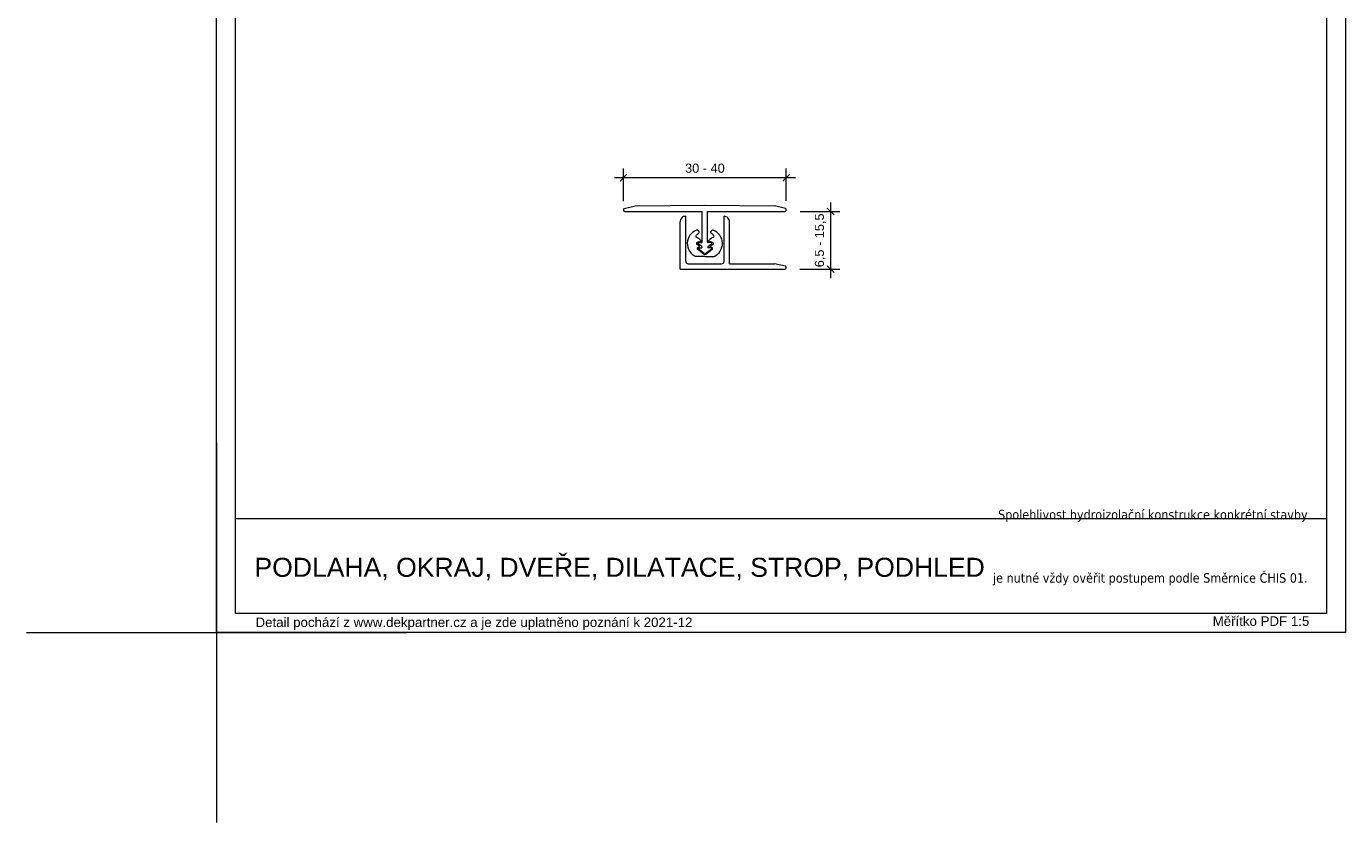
# Model space of a CAD drawing. Header units: millimetres. Extents: x -64926 to -56983, y 29477 to 31827.
# Tile 1 of 12: x -64926 to -63191, y 29477 to 30525. Entities that reach past the tile are written whole.
import ezdxf
from ezdxf.xclip import XClip

# ---------------------------------------------------------------- set-up
doc = ezdxf.new("R2010")
doc.units = ezdxf.units.MM
doc.header["$MEASUREMENT"] = 0
doc.header["$XCLIPFRAME"] = 0
for name, color, linetype in [('POHLED ZÁPADNÍ_1__K EXPEDICI', 7, 'Continuous'), ('POHLED ZÁPADNÍ_1__ZÁPATÍ', 7, 'Continuous'), ('POHLED ZÁPADNÍ_1_Defpoints', 7, 'Continuous'), ('POHLED ZÁPADNÍ_1_DEK_KÓTY', 7, 'Continuous'), ('POHLED ZÁPADNÍ_1_DEK_Plechy', 7, 'Continuous'), ('POHLED ZÁPADNÍ_1_DEK_POPIS', 7, 'Continuous')]:
    doc.layers.add(name, color=color, linetype=linetype)
doc.styles.add('GENEROVANÝ_STYL_1', font='txt')
doc.styles.add('GENEROVANÝ_STYL_2', font='txt')

# ---------------------------------------------------------------- blocks, each defined once
blk = doc.blocks.new('Kresba_1_1', base_point=(-67651.9, 29799.9))
at = {"layer": 'POHLED ZÁPADNÍ_1__K EXPEDICI', "color": 3, "linetype": 'Continuous', "lineweight": 18, "flags": 128}
blk.add_lwpolyline([(-63190.9, 31826.9), (-63190.9, 29726.9), (-64675.9, 29726.9), (-64675.9, 31826.9)], dxfattribs=at)
at = {"layer": 'POHLED ZÁPADNÍ_1_Defpoints', "color": 6, "linetype": 'Continuous', "lineweight": 18}
for p, q in [((-63926.4, 30325.5), (-63926.4, 30325.5)), ((-64140.6, 30282.6), (-64140.5, 30282.6)), ((-63926.4, 30283), (-63926.4, 30283)), ((-63920.2, 30281), (-63920.1, 30281)), ((-63920.5, 30205.1), (-63920.5, 30205.1)), ((-63868.2, 30205.1), (-63868.1, 30205.1))]:
    blk.add_line(p, q, dxfattribs=at)
at = {"layer": 'POHLED ZÁPADNÍ_1_Defpoints', "color": 7, "linetype": 'Continuous', "lineweight": 18}
for p, q in [((-64675.9, 29976.9), (-64675.9, 29476.9)), ((-64925.9, 29726.9), (-64425.9, 29726.9))]:
    blk.add_line(p, q, dxfattribs=at)
at = {"layer": 'POHLED ZÁPADNÍ_1_DEK_KÓTY', "color": 6, "linetype": 'Continuous', "lineweight": 18}
for p, q in [((-64136.1, 30330), (-64145.1, 30321)), ((-64140.6, 30294.6), (-64140.6, 30337.5)), ((-63930.9, 30321), (-63921.9, 30330)), ((-63926.4, 30295), (-63926.4, 30337.5)), ((-64152.6, 30325.5), (-63914.4, 30325.5)), ((-63908.2, 30281), (-63856.2, 30281)), ((-63863.7, 30276.5), (-63872.7, 30285.5)), ((-63868.2, 30293), (-63868.2, 30193.1)), ((-63872.7, 30209.6), (-63863.7, 30200.6)), ((-63908.5, 30205.1), (-63856.2, 30205.1))]:
    blk.add_line(p, q, dxfattribs=at)
at = {"layer": 'POHLED ZÁPADNÍ_1_DEK_Plechy', "color": 5, "linetype": 'Continuous', "lineweight": 18}
for p, q in [((-64139.5, 30284.8), (-64125.2, 30288.2)), ((-64138.7, 30281), (-64037.2, 30281)), ((-64125.2, 30288.2), (-64033.5, 30289.2)), ((-64037.2, 30240.8), (-64037.2, 30281)), ((-64033.5, 30289.2), (-63941.9, 30288.2)), ((-64029.9, 30240.8), (-64029.9, 30281)), ((-64029.9, 30240.8), (-64029.9, 30281)), ((-64029.9, 30281), (-63928.4, 30281)), ((-63927.5, 30284.8), (-63941.9, 30288.2)), ((-64066, 30205.1), (-64066, 30267.4)), ((-64058.7, 30215.5), (-64058.7, 30274.7)), ((-64058.7, 30233.1), (-64058.7, 30274.7)), ((-64008.3, 30215.5), (-64008.3, 30274.7)), ((-64001.1, 30212.3), (-64001.1, 30267.4)), ((-64037.5, 30234.7), (-64042.5, 30238.5)), ((-64034.3, 30225.5), (-64042.5, 30231.7)), ((-64042.1, 30240), (-64037.9, 30240)), ((-64042.1, 30233.3), (-64037.9, 30233.3)), ((-64032.8, 30225.5), (-64024.6, 30231.7)), ((-64032.7, 30225.5), (-64024.6, 30231.7)), ((-64029.6, 30234.7), (-64024.6, 30238.5)), ((-64024.9, 30240), (-64029.2, 30240)), ((-64024.9, 30233.3), (-64029.2, 30233.3)), ((-64055.5, 30212.3), (-64011.6, 30212.3)), ((-64001.1, 30212.3), (-63941.9, 30212.3)), ((-63927.5, 30209), (-63941.9, 30212.3)), ((-64066, 30205.1), (-63928.4, 30205.1))]:
    blk.add_line(p, q, dxfattribs=at)
at = {"layer": 'POHLED ZÁPADNÍ_1_DEK_Plechy', "color": 1, "linetype": 'Continuous', "lineweight": 18}
for p, q in [((-64034.8, 30224.8), (-64043.2, 30231.2)), ((-64032.2, 30224.8), (-64023.8, 30231.2)), ((-64033.5, 30221.9), (-64045.6, 30221.9)), ((-64033.5, 30221.9), (-64021.5, 30221.9))]:
    blk.add_line(p, q, dxfattribs=at)
at = {"layer": 'POHLED ZÁPADNÍ_1_DEK_Plechy', "color": 5, "linetype": 'Continuous', "lineweight": 18}
for centre, radius, start, end in [((-64138.6, 30283), 2.06, 117.7954, 267.5698), ((-63928.5, 30283), 2.06, 272.4302, 62.2046), ((-64058.9, 30267.6), 7.09, 88.7356, 181.2346), ((-64008.2, 30267.5), 7.11, 358.9437, 91.0861), ((-64041.9, 30239.2), 0.888, 104.2806, 233.0168), ((-64041.9, 30232.4), 0.888, 104.2806, 233.0168), ((-64037.9, 30240.8), 0.771, 275.2418, 358.8975), ((-64037.9, 30234), 0.769, 275.0881, 57.1763), ((-64033.5, 30226.5), 1.28, 233.5696, 307.9016), ((-64029.1, 30240.8), 0.771, 181.1025, 264.7582), ((-64029.1, 30234), 0.769, 122.8237, 264.9119), ((-64025.1, 30239.2), 0.888, 306.9832, 75.7194), ((-64025.1, 30232.4), 0.888, 306.9832, 75.7194), ((-64055.7, 30215.3), 3.04, 176.5946, 273.4054), ((-64011.4, 30215.3), 3.04, 266.5946, 3.4054), ((-63928.5, 30207.1), 2.06, 272.4302, 62.2046)]:
    blk.add_arc(centre, radius, start, end, dxfattribs=at)
at = {"layer": 'POHLED ZÁPADNÍ_1_DEK_Plechy', "color": 1, "linetype": 'Continuous', "lineweight": 18}
for centre, radius, start, end in [((-64038.1, 30238.9), 18.6, 110.5715, 246.2658), ((-64044.2, 30248.4), 1.42, 123.7907, 238.9469), ((-64032.1, 30236.2), 18.6, 120.3779, 133.8656), ((-64059.3, 30218.2), 32.3, 50.2098, 63.6987), ((-64043.9, 30253.6), 2.77, 328.6555, 105.7449), ((-64039.8, 30231.8), 9.42, 85.7822, 114.5647), ((-64039.2, 30242.2), 0.995, 271.7626, 53.7591), ((-64027.9, 30242.2), 0.995, 126.2409, 268.2374), ((-64007.8, 30218.2), 32.3, 116.3013, 129.7902), ((-64027.2, 30231.8), 9.42, 65.4353, 94.2178), ((-64023.2, 30253.6), 2.77, 74.2551, 211.3445), ((-64034.9, 30236.2), 18.6, 46.1344, 59.6221), ((-64029, 30238.9), 18.6, 293.7342, 69.4285), ((-64022.9, 30248.4), 1.42, 301.0531, 56.2093), ((-64043.2, 30238.9), 1.58, 111.5018, 225.969), ((-64039, 30245.4), 9.23, 235.5755, 256.5311), ((-64041.9, 30232.3), 1.77, 89.8694, 219.2362), ((-64041.6, 30235.3), 1.22, 258.5202, 68.9633), ((-64033.6, 30227), 2.57, 240.7196, 307.9016), ((-64025.4, 30235.3), 1.22, 111.0367, 281.4798), ((-64028, 30245.4), 9.23, 283.4689, 304.4245), ((-64025.2, 30232.3), 1.77, 320.7638, 90.1306), ((-64023.9, 30238.9), 1.58, 314.031, 68.4982)]:
    blk.add_arc(centre, radius, start, end, dxfattribs=at)
at = {"layer": 'POHLED ZÁPADNÍ_1_DEK_POPIS', "color": 6, "linetype": 'Continuous', "lineweight": 18}
blk.add_line((-64650.9, 29876.9), (-63215.9, 29876.9), dxfattribs=at)
at = {"layer": 'POHLED ZÁPADNÍ_1_DEK_POPIS', "color": 6, "linetype": 'Continuous', "lineweight": 18, "flags": 128}
blk.add_lwpolyline([(-64650.9, 31801.9), (-63215.9, 31801.9), (-63215.9, 29751.9), (-64650.9, 29751.9)], close=True, dxfattribs=at)
at = {"layer": 'POHLED ZÁPADNÍ_1__ZÁPATÍ', "color": 6, "linetype": 'Continuous', "lineweight": 18, "insert": (-64625.9, 29810.5), "char_height": 25, "attachment_point": 4, "style": 'GENEROVANÝ_STYL_1'}
blk.add_mtext('\\A1;{\\pql;\\fArial|b0|i0|c238|p38;PODLAHA, OKRAJ, DVEŘE, DILATACE, STROP, PODHLED}', dxfattribs=at)
at = {"layer": 'POHLED ZÁPADNÍ_1_DEK_KÓTY', "color": 6, "linetype": 'Continuous', "lineweight": 18, "insert": (-64033.5, 30337.9), "char_height": 12, "attachment_point": 5, "style": 'GENEROVANÝ_STYL_1'}
blk.add_mtext('\\A1;{\\pqc;\\fArial|b0|i0|c238|p38;30 - 40}', dxfattribs=at)
at = {"layer": 'POHLED ZÁPADNÍ_1_DEK_KÓTY', "color": 6, "linetype": 'Continuous', "lineweight": 18, "insert": (-63881.8, 30243), "char_height": 12, "attachment_point": 5, "rotation": 90, "style": 'GENEROVANÝ_STYL_1'}
blk.add_mtext('\\A1;{\\pqc;\\fArial|b0|i0|c238|p38;6,5 - 15,5}', dxfattribs=at)
at = {"layer": 'POHLED ZÁPADNÍ_1_DEK_POPIS', "color": 180, "linetype": 'Continuous', "lineweight": 18, "insert": (-63240.8, 29789), "char_height": 12.5, "attachment_point": 9, "line_spacing_factor": 4, "style": 'GENEROVANÝ_STYL_2'}
blk.add_mtext('\\A1;{\\pqr;\\fTahoma|b0|i0|c238|p34;Spolehlivost hydroizolační konstrukce konkrétní stavby \\P\\pqr;\\fTahoma|b0|i0|c238|p34;je nutné vždy ověřit postupem podle Směrnice ČHIS 01.}', dxfattribs=at)
at = {"layer": 'POHLED ZÁPADNÍ_1_DEK_POPIS', "color": 180, "linetype": 'Continuous', "lineweight": 18, "insert": (-64624.5, 29738.6), "char_height": 12.5, "attachment_point": 4, "style": 'GENEROVANÝ_STYL_1'}
blk.add_mtext('\\A1;{\\pql;\\fArial|b0|i0|c238|p38;Detail pochází z www.dekpartner.cz a je zde uplatněno poznání k 2021-12}', dxfattribs=at)
at = {"layer": 'POHLED ZÁPADNÍ_1_DEK_POPIS', "color": 6, "linetype": 'Continuous', "lineweight": 18, "insert": (-63365.7, 29741.9), "char_height": 12.5, "attachment_point": 4, "style": 'GENEROVANÝ_STYL_1'}
blk.add_mtext('\\A1;{\\pql;\\fArial|b0|i0|c238|p38;Měřítko PDF 1:5}', dxfattribs=at)

msp = doc.modelspace()

# ---------------------------------------------------------------- block references
at = {"color": 9, "linetype": 'Continuous', "lineweight": 13}
ref = msp.add_blockref('Kresba_1_1', (-67651.9, 29799.9), dxfattribs=at)
XClip(ref).set_block_clipping_path([(-64925.8549088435, 29476.8584006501), (-63064.1054108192, 31826.8584006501)])

doc.saveas('drawing.dxf')
